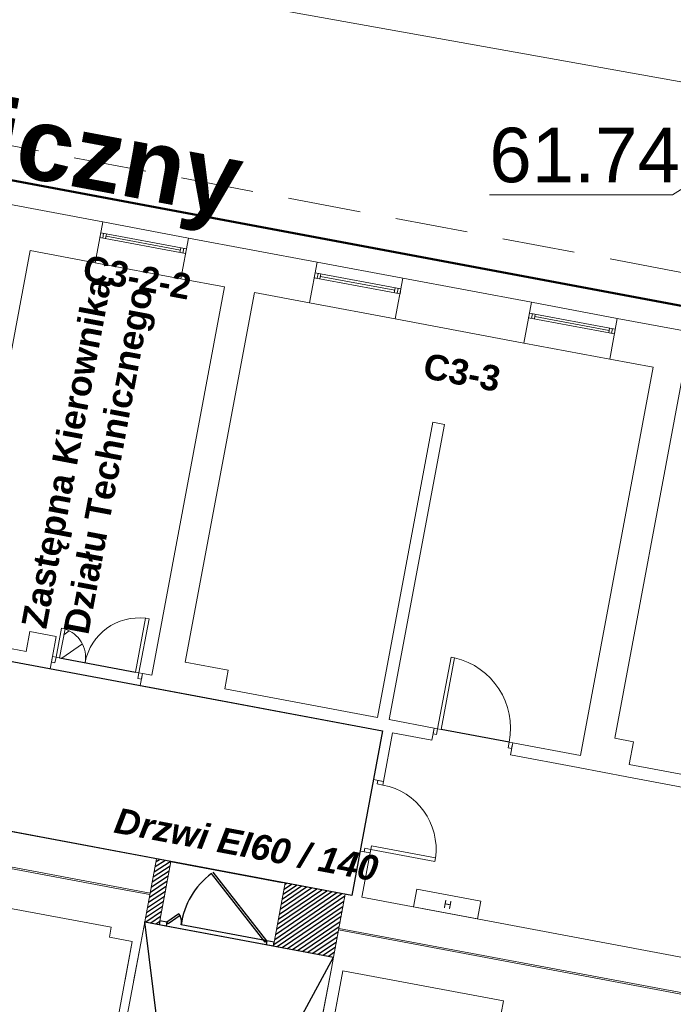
# Model space of a CAD drawing. Header units: millimetres. Extents: x 6421400 to 6424255, y 5791334 to 5793836.
# Tile 41 of 101: x 6422736 to 6422745, y 5792876 to 5792890. Entities that reach past the tile are written whole.
import ezdxf

# ---------------------------------------------------------------- set-up
doc = ezdxf.new("R2010")
doc.units = ezdxf.units.MM
doc.linetypes.add('PRZER2-1', pattern=[1.5, 1, -0.5])
doc.layers.get('0').update_dxf_attribs({"color": 252})
for name, color, linetype, lineweight in [('GESBLO', 252, 'Continuous', 18), ('GESBZO', 7, 'Continuous', 35), ('GSLKOC', 252, 'Continuous', 18), ('GULWOP', 252, 'Continuous', 18)]:
    doc.layers.add(name, color=color, linetype=linetype, lineweight=lineweight)
for name, color, linetype in [('GUPWSH_O', 252, 'Continuous'), ('Kreskowanie', 252, 'Continuous'), ('xref', 252, 'Continuous')]:
    doc.layers.add(name, color=color, linetype=linetype)
doc.styles.add('Arial', font='arial.ttf')
doc.styles.add('GENERATED_STYLE_2', font='ARIALUNI.TTF')
doc.styles.add('GENERATED_STYLE_6', font='arialbd.ttf')

# ---------------------------------------------------------------- blocks, each defined once
blk = doc.blocks.new('G$CC51CC4AD')
at = {"layer": 'GESBLO', "linetype": 'Continuous', "lineweight": 18, "elevation": 10.26}
blk.add_lwpolyline([(6422678.9, 5792898.36), (6422696.602, 5792895.043), (6422703.138, 5792893.818), (6422775.16, 5792880.32)], dxfattribs=at)
at = {"layer": 'GESBZO', "linetype": 'Continuous', "lineweight": 50, "elevation": 10.26}
blk.add_lwpolyline([(6422678.9, 5792898.36), (6422696.602, 5792895.043), (6422697.466, 5792899.652), (6422704.002, 5792898.427), (6422703.138, 5792893.818), (6422775.16, 5792880.32)], dxfattribs=at)
at = {"layer": 'GSLKOC', "linetype": 'PRZER2-1', "lineweight": 18, "elevation": 10.18}
blk.add_lwpolyline([(6422765.19, 5792887.09), (6422757.7, 5792888.48), (6422735.23, 5792892.7), (6422725.7, 5792894.45), (6422724.89, 5792890.2), (6422733.88, 5792888.53), (6422764.38, 5792882.77), (6422764.51, 5792883.65)], dxfattribs=at)
at = {"layer": 'GULWOP', "linetype": 'Continuous', "lineweight": 18, "elevation": 10.18}
blk.add_lwpolyline([(6422703.93423774, 5792898.06552287), (6422728.15315941, 5792893.9928335), (6422727.80006922, 5792892.12594923), (6422746.99, 5792888.69), (6422780.21188342, 5792882.25869971), (6422778.39159148, 5792873.7422129)], dxfattribs=at)
at = {"layer": 'GUPWSH_O', "linetype": 'Continuous', "lineweight": 13, "elevation": 10.8, "flags": 128}
blk.add_lwpolyline([(6422747.01482779, 5792888.68168334), (6422745.057440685, 5792887.46322032), (6422742.537440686, 5792887.46322043)], dxfattribs=at)
at = {"layer": 'GUPWSH_O', "linetype": 'Continuous', "lineweight": 0, "style": 'Arial'}
blk.add_text('61.74', height=0.75, rotation=359.9999974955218, dxfattribs=at).set_placement((6422742.537440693, 5792887.63572043, 10.8))
blk = doc.blocks.new('-1')
at = {"linetype": 'ByBlock', "lineweight": 18, "ltscale": 0.6}
h = blk.add_hatch(dxfattribs=at)
h.set_pattern_fill('ANSI31', color=256, scale=2000, style=0)
h.set_pattern_definition([(45, (0, 0), (-176.7766952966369, 176.7766952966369), [])])
h.paths.add_polyline_path([(188067.7617341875, 31531.54029495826), (188067.7617341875, 31128.63087585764), (188423.7617341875, 31128.63087585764, 0.3784964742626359)], flags=17)
at = {"linetype": 'ByBlock', "ltscale": 0.6}
h = blk.add_hatch(dxfattribs=at)
h.set_pattern_fill('ANSI31', color=256, scale=400, style=0)
h.set_pattern_definition([(45, (0, 1.455191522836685e-11), (-35.35533905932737, 35.35533905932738), [])])
h.paths.add_polyline_path([(190087.7617341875, 28658.63087585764), (189887.7617341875, 28658.63087585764), (189887.7617341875, 28158.63087585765), (189887.7617341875, 27778.63087585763), (190087.7617341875, 27778.63087585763)])
h.paths.add_polyline_path([(192527.7617341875, 28658.63087585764), (191687.7617341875, 28658.63087585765), (191687.7617341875, 27778.63087585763), (192527.7617341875, 27778.63087585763)])
at = {"linetype": 'Continuous', "lineweight": 18}
for p, q in [((187547.7617341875, 37128.63087585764), (185747.7617341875, 37128.63087585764)), ((187547.7617341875, 37128.63087585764), (187547.7617341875, 36558.63087585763)), ((188747.7617341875, 37128.63087585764), (187547.7617341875, 37128.63087585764)), ((188747.7617341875, 37128.63087585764), (188747.7617341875, 36558.63087585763)), ((190547.7617341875, 37128.63087585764), (188747.7617341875, 37128.63087585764)), ((190547.7617341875, 37128.63087585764), (190547.7617341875, 36558.63087585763)), ((191747.7617341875, 37128.63087585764), (190547.7617341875, 37128.63087585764)), ((191747.7617341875, 37128.63087585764), (191747.7617341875, 36558.63087585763)), ((193547.7617341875, 37128.63087585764), (191747.7617341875, 37128.63087585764)), ((193547.7617341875, 37128.63087585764), (193547.7617341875, 36558.63087585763)), ((194747.7617341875, 37128.63087585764), (193547.7617341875, 37128.63087585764)), ((194747.7617341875, 37128.63087585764), (194747.7617341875, 36558.63087585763)), ((196547.7617341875, 37128.63087585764), (194747.7617341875, 37128.63087585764)), ((188747.7617341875, 36978.63087585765), (187547.7617341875, 36978.63087585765)), ((187547.7617341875, 36978.63087585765), (187547.7617341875, 36910.63087585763)), ((187587.7617341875, 36978.63087585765), (187587.7617341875, 36910.63087585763)), ((187627.7617341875, 36910.63087585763), (187627.7617341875, 36978.63087585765)), ((188667.7617341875, 36910.63087585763), (188667.7617341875, 36978.63087585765)), ((188707.7617341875, 36978.63087585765), (188707.7617341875, 36910.63087585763)), ((188747.7617341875, 36910.63087585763), (188747.7617341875, 36978.63087585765)), ((190547.7617341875, 36978.63087585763), (190547.7617341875, 36910.63087585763)), ((191747.7617341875, 36978.63087585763), (190547.7617341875, 36978.63087585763)), ((190547.7617341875, 36978.63087585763), (190547.7617341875, 36910.63087585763)), ((190587.7617341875, 36978.63087585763), (190587.7617341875, 36910.63087585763)), ((190627.7617341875, 36910.63087585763), (190627.7617341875, 36978.63087585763)), ((191667.7617341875, 36910.63087585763), (191667.7617341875, 36978.63087585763)), ((191707.7617341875, 36978.63087585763), (191707.7617341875, 36910.63087585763)), ((191747.7617341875, 36910.63087585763), (191747.7617341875, 36978.63087585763)), ((191747.7617341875, 36910.63087585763), (191747.7617341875, 36978.63087585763)), ((194747.7617341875, 36978.63087585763), (193547.7617341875, 36978.63087585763)), ((193547.7617341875, 36978.63087585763), (193547.7617341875, 36910.63087585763)), ((193587.7617341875, 36978.63087585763), (193587.7617341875, 36910.63087585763)), ((193627.7617341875, 36910.63087585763), (193627.7617341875, 36978.63087585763)), ((194667.7617341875, 36910.63087585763), (194667.7617341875, 36978.63087585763)), ((194707.7617341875, 36978.63087585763), (194707.7617341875, 36910.63087585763)), ((194747.7617341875, 36910.63087585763), (194747.7617341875, 36978.63087585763)), ((187547.7617341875, 36910.63087585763), (188747.7617341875, 36910.63087585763)), ((187627.7617341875, 36944.63087585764), (188667.7617341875, 36944.63087585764)), ((190547.7617341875, 36910.63087585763), (191747.7617341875, 36910.63087585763)), ((190627.7617341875, 36944.63087585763), (191667.7617341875, 36944.63087585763)), ((193547.7617341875, 36910.63087585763), (194747.7617341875, 36910.63087585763)), ((193627.7617341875, 36944.63087585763), (194667.7617341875, 36944.63087585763)), ((186637.7617341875, 31128.63087585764), (186637.7617341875, 36558.63087585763)), ((186637.7617341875, 36558.63087585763), (187547.7617341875, 36558.63087585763)), ((187547.7617341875, 36558.63087585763), (188747.7617341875, 36558.63087585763)), ((188747.7617341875, 36558.63087585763), (189357.7617341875, 36558.63087585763)), ((189357.7617341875, 36558.63087585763), (189357.7617341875, 31128.63087585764)), ((189777.7617341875, 31388.63087585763), (189777.7617341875, 36558.63087585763)), ((189777.7617341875, 36558.63087585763), (190547.7617341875, 36558.63087585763)), ((190547.7617341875, 36558.63087585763), (191747.7617341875, 36558.63087585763)), ((191747.7617341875, 36558.63087585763), (193547.7617341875, 36558.63087585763)), ((193547.7617341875, 36558.63087585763), (194747.7617341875, 36558.63087585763)), ((194747.7617341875, 36558.63087585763), (195357.7617341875, 36558.63087585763)), ((195357.7617341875, 36558.63087585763), (195357.7617341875, 31128.63087585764)), ((195777.7617341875, 31448.63087585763), (195777.7617341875, 36558.63087585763)), ((192677.7617341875, 35258.63087585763), (192517.7617341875, 35258.63087585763)), ((192517.7617341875, 35258.63087585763), (192517.7617341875, 31128.63087585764)), ((192677.7617341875, 31128.63087585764), (192677.7617341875, 35258.63087585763)), ((193357.7617341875, 32128.63087585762), (193407.7617341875, 32128.63087585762)), ((193357.7617341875, 31128.63087585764), (193357.7617341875, 32128.63087585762)), ((193407.7617341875, 31128.63087585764), (193407.7617341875, 32128.63087585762)), ((189177.7617341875, 31882.63087585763), (189127.7617341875, 31882.63087585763)), ((189127.7617341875, 31128.63087585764), (189127.7617341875, 31882.63087585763)), ((189177.7617341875, 31128.63087585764), (189177.7617341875, 31882.63087585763)), ((187967.7617341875, 31408.63087585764), (187597.7617341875, 31408.63087585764)), ((187597.7617341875, 31408.63087585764), (187597.7617341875, 31128.63087585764)), ((187967.7617341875, 31128.63087585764), (187967.7617341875, 31408.63087585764)), ((188017.7617341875, 31534.63087585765), (188067.7617341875, 31534.63087585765)), ((188017.7617341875, 31128.63087585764), (188017.7617341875, 31534.63087585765)), ((188067.7617341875, 31128.63087585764), (188067.7617341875, 31534.63087585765)), ((196037.7617341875, 31448.63087585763), (195777.7617341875, 31448.63087585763)), ((196037.7617341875, 31128.63087585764), (196037.7617341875, 31448.63087585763)), ((190377.7617341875, 31388.63087585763), (189777.7617341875, 31388.63087585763)), ((190377.7617341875, 31128.63087585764), (190377.7617341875, 31388.63087585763)), ((187597.7617341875, 31128.63087585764), (186637.7617341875, 31128.63087585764)), ((187967.7617341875, 31128.63087585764), (187967.7617341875, 30958.63087585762)), ((187967.7617341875, 31128.63087585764), (188017.7617341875, 31128.63087585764)), ((187967.7617341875, 31048.63087585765), (187967.7617341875, 31128.63087585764)), ((188017.7617341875, 31048.63087585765), (187967.7617341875, 31048.63087585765)), ((188017.7617341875, 31128.63087585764), (188017.7617341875, 31048.63087585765)), ((188017.7617341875, 31128.63087585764), (188067.7617341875, 31128.63087585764)), ((189177.7617341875, 31128.63087585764), (189127.7617341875, 31128.63087585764)), ((189227.7617341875, 31128.63087585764), (189177.7617341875, 31128.63087585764)), ((189177.7617341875, 31128.63087585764), (189177.7617341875, 31048.63087585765)), ((189177.7617341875, 31048.63087585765), (189227.7617341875, 31048.63087585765)), ((189227.7617341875, 30958.63087585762), (189227.7617341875, 31128.63087585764)), ((189357.7617341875, 31128.63087585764), (189227.7617341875, 31128.63087585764)), ((189227.7617341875, 31048.63087585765), (189227.7617341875, 31128.63087585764)), ((192517.7617341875, 31128.63087585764), (190377.7617341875, 31128.63087585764)), ((193307.7617341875, 31128.63087585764), (192677.7617341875, 31128.63087585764)), ((193307.7617341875, 30958.63087585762), (193307.7617341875, 31128.63087585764)), ((193307.7617341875, 31128.63087585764), (193357.7617341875, 31128.63087585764)), ((193307.7617341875, 31048.63087585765), (193307.7617341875, 31128.63087585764)), ((193357.7617341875, 31048.63087585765), (193307.7617341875, 31048.63087585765)), ((193357.7617341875, 31128.63087585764), (193357.7617341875, 31048.63087585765)), ((193357.7617341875, 31128.63087585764), (193407.7617341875, 31128.63087585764)), ((194407.7617341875, 31128.63087585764), (194357.7617341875, 31128.63087585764)), ((194357.7617341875, 31128.63087585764), (194357.7617341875, 31048.63087585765)), ((194357.7617341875, 31048.63087585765), (194407.7617341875, 31048.63087585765)), ((194407.7617341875, 30958.63087585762), (194407.7617341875, 31128.63087585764)), ((195357.7617341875, 31128.63087585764), (194407.7617341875, 31128.63087585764)), ((194407.7617341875, 31048.63087585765), (194407.7617341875, 31128.63087585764)), ((196977.7617341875, 31128.63087585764), (196037.7617341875, 31128.63087585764)), ((186357.7617341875, 30958.63087585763), (187597.7617341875, 30958.63087585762)), ((187597.7617341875, 30958.63087585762), (187967.7617341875, 30958.63087585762)), ((189227.7617341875, 30958.63087585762), (189357.7617341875, 30958.63087585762)), ((189357.7617341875, 30958.63087585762), (190377.7617341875, 30958.63087585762)), ((190377.7617341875, 30958.63087585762), (192617.7617341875, 30958.63087585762)), ((192617.7617341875, 30958.63087585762), (192617.7617341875, 30278.63087585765)), ((192757.7617341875, 30958.63087585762), (193307.7617341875, 30958.63087585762)), ((192757.7617341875, 30278.63087585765), (192757.7617341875, 30958.63087585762)), ((194407.7617341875, 30958.63087585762), (195357.7617341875, 30958.63087585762)), ((195357.7617341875, 30958.63087585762), (196037.7617341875, 30958.63087585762)), ((196037.7617341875, 30958.63087585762), (196977.7617341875, 30958.63087585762)), ((192757.7617341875, 30278.63087585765), (192617.7617341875, 30278.63087585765)), ((192677.7617341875, 30228.63087585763), (192677.7617341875, 30278.63087585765)), ((192677.7617341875, 30278.63087585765), (192757.7617341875, 30278.63087585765)), ((192757.7617341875, 30228.63087585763), (192677.7617341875, 30228.63087585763)), ((192757.7617341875, 30278.63087585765), (192757.7617341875, 30228.63087585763)), ((192757.7617341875, 29328.63087585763), (192757.7617341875, 29378.63087585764)), ((192757.7617341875, 29378.63087585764), (193657.7617341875, 29378.63087585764)), ((193657.7617341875, 29328.63087585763), (193657.7617341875, 29378.63087585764)), ((192757.7617341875, 29278.63087585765), (192617.7617341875, 29278.63087585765)), ((192617.7617341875, 29278.63087585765), (192617.7617341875, 28658.63087585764)), ((192757.7617341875, 29278.63087585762), (192617.7617341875, 29278.63087585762)), ((192617.7617341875, 29278.63087585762), (192617.7617341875, 28658.63087585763)), ((192757.7617341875, 29328.63087585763), (192677.7617341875, 29328.63087585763)), ((192677.7617341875, 29328.63087585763), (192677.7617341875, 29278.63087585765)), ((192677.7617341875, 29278.63087585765), (192757.7617341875, 29278.63087585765)), ((192757.7617341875, 29278.63087585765), (192757.7617341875, 29328.63087585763)), ((192757.7617341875, 29328.63087585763), (193657.7617341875, 29328.63087585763)), ((192757.7617341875, 28658.63087585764), (192757.7617341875, 29278.63087585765)), ((192757.7617341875, 28658.63087585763), (192757.7617341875, 29278.63087585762)), ((194380.2371120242, 28908.63087585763), (193480.2371120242, 28908.63087585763)), ((193480.2371120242, 28908.63087585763), (193480.2371120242, 28658.63087585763)), ((194380.2371120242, 28658.63087585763), (194380.2371120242, 28908.63087585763)), ((190087.7617341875, 28658.63087585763), (183777.7617341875, 28658.63087585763)), ((189887.7617341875, 27778.63087585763), (189887.7617341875, 28658.63087585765)), ((190087.7617341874, 28178.63087585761), (190087.7617341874, 28658.63087585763)), ((190087.7617341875, 28178.63087585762), (190087.7617341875, 28658.63087585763)), ((190087.7617341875, 27778.63087585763), (190087.7617341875, 28658.63087585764)), ((192617.7617341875, 28658.63087585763), (191647.7617341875, 28658.63087585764)), ((192617.7617341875, 28658.63087585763), (191647.7617341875, 28658.63087585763)), ((191687.7617341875, 27778.63087585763), (191687.7617341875, 28658.63087585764)), ((191687.7617341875, 27778.63087585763), (191687.7617341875, 28658.63087585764)), ((192527.7617341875, 28658.63087585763), (192527.7617341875, 27778.63087585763)), ((201257.7617341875, 28658.63087585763), (192757.7617341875, 28658.63087585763)), ((201257.7617341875, 28658.63087585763), (192757.7617341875, 28658.63087585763)), ((193480.2371120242, 28658.63087585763), (194380.2371120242, 28658.63087585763)), ((183337.7617341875, 28178.63087585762), (189887.7617341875, 28178.63087585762)), ((183337.7617341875, 28178.63087585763), (189887.7617341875, 28178.63087585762)), ((189447.7617341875, 28158.63087585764), (185237.7617341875, 28158.63087585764)), ((189447.7617341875, 28158.63087585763), (185237.7617341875, 28158.63087585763)), ((189887.7617341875, 28158.63087585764), (189447.7617341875, 28158.63087585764)), ((189887.7617341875, 28158.63087585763), (189447.7617341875, 28158.63087585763)), ((190087.7617341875, 27778.63087585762), (190087.7617341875, 28158.63087585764)), ((190087.7617341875, 27778.63087585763), (190087.7617341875, 28158.63087585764)), ((192527.7617341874, 28178.63087585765), (201257.7617341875, 28178.63087585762)), ((201867.7617341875, 28158.63087585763), (192527.7617341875, 28158.63087585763)), ((201867.7617341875, 28158.63087585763), (192527.7617341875, 28158.63087585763)), ((189887.7617341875, 27478.63087585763), (189887.7617341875, 27778.63087585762)), ((189887.7617341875, 27778.63087585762), (190087.7617341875, 27778.63087585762)), ((189887.7617341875, 27478.63087585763), (189887.7617341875, 27778.63087585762)), ((189887.7617341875, 27778.63087585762), (190087.7617341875, 27778.63087585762)), ((189887.7617341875, 27778.63087585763), (190087.7617341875, 27778.63087585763)), ((189887.7617341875, 27778.63087585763), (190087.7617341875, 27778.63087585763)), ((191657.7617341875, 27778.63087585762), (192527.7617341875, 27778.63087585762)), ((191657.7617341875, 27778.63087585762), (192527.7617341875, 27778.63087585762)), ((191657.7617341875, 27778.63087585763), (192527.7617341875, 27778.63087585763)), ((191657.7617341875, 27778.63087585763), (192527.7617341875, 27778.63087585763)), ((192527.7617341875, 27778.63087585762), (192527.7617341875, 27618.63087585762)), ((192527.7617341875, 27778.63087585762), (192527.7617341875, 27618.63087585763)), ((185237.7617341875, 27618.63087585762), (189447.7617341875, 27618.63087585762)), ((185237.7617341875, 27618.63087585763), (189447.7617341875, 27618.63087585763)), ((189447.7617341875, 27618.63087585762), (189447.7617341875, 27478.63087585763)), ((189447.7617341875, 27618.63087585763), (189447.7617341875, 27478.63087585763)), ((192527.7617341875, 27618.63087585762), (192527.7617341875, 26944.17759128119)), ((192527.7617341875, 27618.63087585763), (192527.7617341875, 25958.63087585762)), ((192687.7617341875, 26944.17759128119), (192687.7617341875, 27618.63087585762)), ((192687.7617341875, 27618.63087585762), (194937.7617341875, 27618.63087585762)), ((192687.7617341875, 27618.63087585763), (194937.7617341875, 27618.63087585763)), ((192687.7617341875, 25958.63087585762), (192687.7617341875, 27618.63087585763)), ((194937.7617341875, 27618.63087585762), (194937.7617341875, 26944.17759128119)), ((194937.7617341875, 27618.63087585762), (194937.7617341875, 26878.63087585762)), ((189447.7617341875, 27478.63087585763), (189767.7617341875, 27478.63087585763)), ((189447.7617341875, 27478.63087585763), (189767.7617341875, 27478.63087585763)), ((189767.7617341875, 27478.63087585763), (189767.7617341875, 26944.17759128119)), ((189767.7617341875, 27478.63087585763), (189767.7617341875, 24778.63087585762)), ((189887.7617341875, 26944.17759128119), (189887.7617341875, 27478.63087585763)), ((189887.7617341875, 24778.63087585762), (189887.7617341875, 27478.63087585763))]:
    blk.add_line(p, q, dxfattribs=at)
at = {"linetype": 'ByBlock', "ltscale": 0.6}
for p, q in [((188067.7617341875, 31128.63087585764), (189127.7617341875, 31128.63087585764)), ((194357.7617341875, 31128.63087585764), (193407.7617341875, 31128.63087585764)), ((190087.7617341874, 28658.63087585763), (191647.7617341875, 28658.63087585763)), ((191567.9382317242, 27806.11357695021), (190667.2462754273, 28599.05367548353)), ((191587.7617341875, 27828.63087585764), (190687.0697778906, 28621.57097439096)), ((190326.018048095, 27973.14797403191), (190187.7617341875, 27828.63087585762)), ((190347.6956128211, 27952.40952694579), (190209.4392989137, 27807.89242877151)), ((190347.6956128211, 27952.40952694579), (190326.018048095, 27973.14797403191)), ((191207.7617341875, 23648.63087585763), (189887.7617341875, 27778.63087585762)), ((189887.7617341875, 27778.63087585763), (192527.7617341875, 27778.63087585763)), ((190187.7617341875, 27828.63087585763), (190087.7617341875, 27828.63087585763)), ((190087.7617341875, 27828.63087585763), (190087.7617341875, 27778.63087585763)), ((190087.7617341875, 27778.63087585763), (190187.7617341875, 27778.63087585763)), ((190157.7617341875, 27778.63087585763), (191557.7617341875, 27778.63087585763)), ((190187.7617341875, 27828.63087585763), (190187.7617341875, 27778.63087585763)), ((190209.4392989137, 27807.89242877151), (190187.7617341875, 27828.63087585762)), ((191587.7617341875, 27828.63087585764), (190387.7617341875, 27828.63087585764)), ((191207.7617341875, 23648.63087585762), (192527.7617341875, 27778.63087585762)), ((191587.7617341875, 27828.63087585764), (191567.9382317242, 27806.11357695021)), ((191687.7617341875, 27828.63087585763), (191587.7617341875, 27828.63087585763)), ((191587.7617341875, 27828.63087585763), (191587.7617341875, 27778.63087585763)), ((191587.7617341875, 27778.63087585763), (191687.7617341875, 27778.63087585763)), ((191687.7617341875, 27778.63087585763), (191687.7617341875, 27828.63087585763))]:
    blk.add_line(p, q, dxfattribs=at)
at = {"linetype": 'Continuous', "lineweight": 18}
for centre, radius, start, end in [((193367.8049968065, 31139.42197534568), 990.0155502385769, 359.3754676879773, 87.68693088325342), ((189177.7617341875, 31128.63087585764), 754.0000000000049, 93.37381058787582, 180), ((188017.7617341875, 31128.63087585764), 406.0000000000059, 0, 83.75198459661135), ((192757.7617341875, 29328.63087585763), 900.0000000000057, 2.827477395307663, 90)]:
    blk.add_arc(centre, radius, start, end, dxfattribs=at)
at = {"linetype": 'ByBlock', "ltscale": 0.6}
for centre, radius, start, end in [((191417.1946305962, 27891.09121415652), 1031.326030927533, 136.6495863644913, 183.4721368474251), ((190176.5303001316, 27828.63087585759), 211.231434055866, 0, 35.87267294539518)]:
    blk.add_arc(centre, radius, start, end, dxfattribs=at)
at = {"layer": 'Kreskowanie', "linetype": 'ByBlock', "ltscale": 0.6}
blk.add_lwpolyline([(164987.7617341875, 31028.63087585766), (183337.7617341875, 31028.63087585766), (183337.7617341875, 30958.63087585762), (185257.7617341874, 30958.63087585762), (185257.7617341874, 31048.63087585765), (186357.7617341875, 31048.63087585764), (186357.7617341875, 30958.63087585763), (192617.7617341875, 30958.63087585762), (192617.7617341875, 28658.63087585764), (183777.7617341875, 28658.63087585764), (183777.7617341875, 28778.63087585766), (170817.7617341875, 28778.63087585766), (170817.7617341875, 28648.63087585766), (164987.7617341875, 28648.63087585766)], close=True, dxfattribs=at)
at = {"linetype": 'Continuous', "lineweight": 18, "attachment_point": 5, "style": 'GENERATED_STYLE_6'}
for s, insert, char_height, width in [('{Dz. Administracyjno Techniczny}', (178596.7532555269, 37882.9317337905), 1000, 25407.987929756), ('\\pql;C3-2-2', (188406.1404100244, 36465.32033884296), 350, 2004.912913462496), ('\\pql;C3-3', (193257.4983801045, 36003.4625355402), 350, 2004.912913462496), ('{\\fArial|b1|i1|c238|p38;Drzwi EI60 / 140}', (191064.8215550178, 29075.02195230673), 350, 8344.597820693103)]:
    blk.add_mtext(s, dxfattribs=dict(at, insert=insert, char_height=char_height, width=width))
at = {"linetype": 'Continuous', "lineweight": 18, "insert": (187985.1358968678, 33918.61692751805), "char_height": 350, "attachment_point": 5, "rotation": 90, "style": 'GENERATED_STYLE_6'}
blk.add_mtext('Zastępna Kierownika \\PDziału Technicznego', dxfattribs=at)
at = {"linetype": 'Continuous', "lineweight": 18, "insert": (193882.6575694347, 28723.91680015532), "char_height": 110.0000023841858, "attachment_point": 7, "style": 'GENERATED_STYLE_2'}
blk.add_mtext('{H}', dxfattribs=at)

msp = doc.modelspace()

# ---------------------------------------------------------------- block references
at = {"layer": 'xref'}
msp.add_blockref('G$CC51CC4AD', (0, 0), dxfattribs=at)
at = {"layer": 'xref', "color": 0, "linetype": 'ByBlock', "xscale": 0.001, "yscale": 0.001, "zscale": 0.001, "rotation": 349.3895369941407}
msp.add_blockref('-1', (6422546.043022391, 5792885.12966071, 10.26), dxfattribs=at)

doc.saveas('drawing.dxf')
